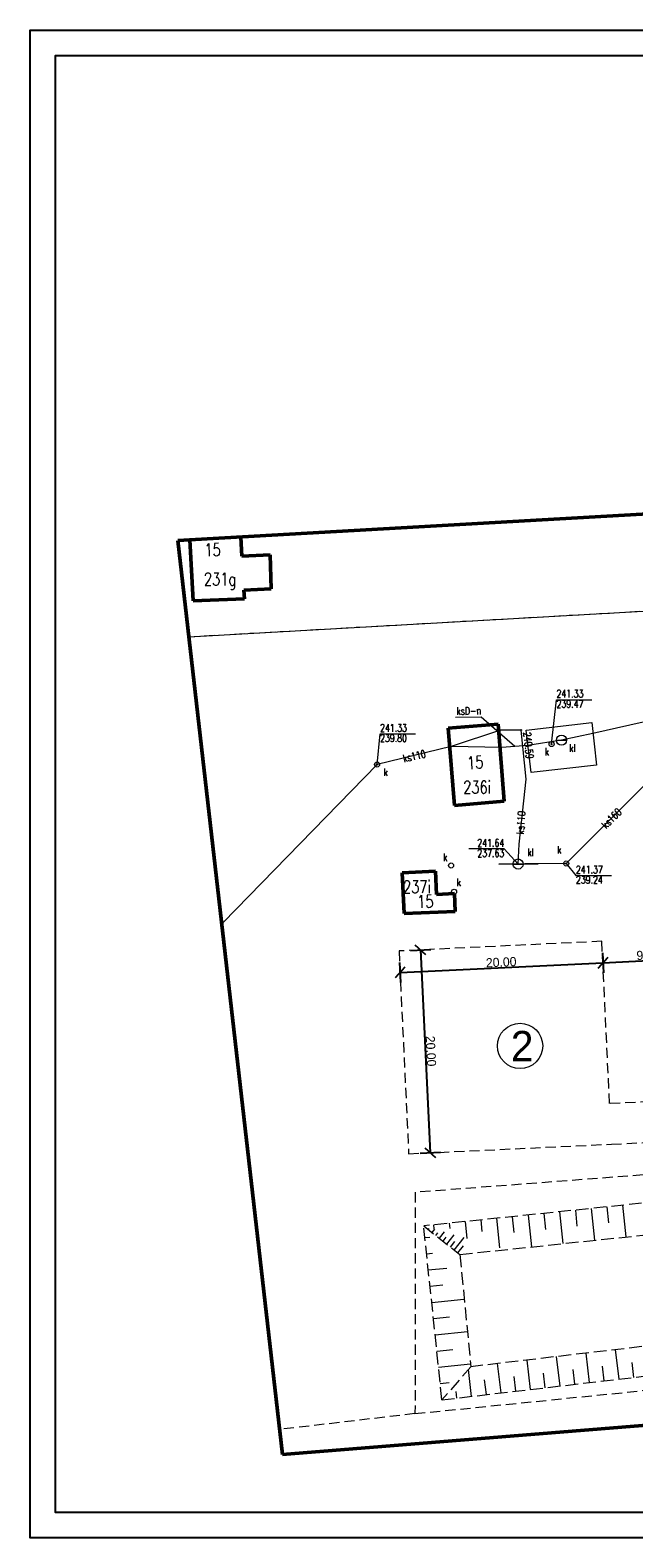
# Model space of a CAD drawing. Extents: x 7467820 to 7468185, y 5637184 to 5637332.
# Tile 1 of 7: x 7467820 to 7467879, y 5637184 to 5637332. Entities that reach past the tile are written whole.
import ezdxf
from ezdxf.enums import TextEntityAlignment as Align

# ---------------------------------------------------------------- set-up
doc = ezdxf.new("R2010")
doc.units = 0
doc.header["$MEASUREMENT"] = 0
for name, pattern in [('0', [1.5, 1, -0.5]), ('1002', [0]), ('1003', [0]), ('1104', [0]), ('3820', [1.75, 1.25, -0.5])]:
    doc.linetypes.add(name, pattern=pattern)
for name, color, linetype in [('BDZ_BudowlaZiemna', 7, 'Continuous'), ('EGB_Budynek', 7, 'Continuous'), ('EGB_DzialkaEwidencyjna', 98, 'Continuous'), ('nowadroga', 7, '0'), ('uzytki', 98, '0')]:
    doc.layers.add(name, color=color, linetype=linetype)
for name, color, linetype, lineweight in [('GES_BudowlaPodziemna', 7, 'Continuous', 15), ('GES_PrzewodKanalizacyjny', 18, 'Continuous', 15), ('GES_PunktOOkreslonejWysokosci', 7, 'Continuous', 15), ('GES_UrzadzenieTechniczneZwiazan', 7, 'Continuous', 15)]:
    doc.layers.add(name, color=color, linetype=linetype, lineweight=lineweight)
doc.styles.add('STYL_ARIAL', font='simplex', dxfattribs={"width": 0.75, "oblique": 0.1})
doc.dimstyles.get("Standard").update_dxf_attribs({"dimtxt": 0.9, "dimasz": 1, "dimexe": 1, "dimexo": 0.0625, "dimgap": 0.09, "dimtad": 1, "dimzin": 0, "dimdsep": 46, "dimtxsty": 'Standard', "dimblk": 'OBLIQUE', "dimcen": 0.09, "dimadec": 0, "dimazin": 0, "dimtfac": 1, "dimtofl": 0, "dimtmove": 0, "dimatfit": 3, "dimfxl": 1, "dimfxlon": 1, "dimtolj": 1, "dimtzin": 0, "dimarcsym": 0})

# ---------------------------------------------------------------- blocks, each defined once
blk = doc.blocks.new('622')
at = {"color": 0}
for radius in [0.05, 0.045, 0.04, 0.035, 0.03, 0.025, 0.02, 0.015, 0.01, 0.005]:
    blk.add_circle((0, 0), radius, dxfattribs=at)
blk = doc.blocks.new('685')
at = {"color": 0}
blk.add_line((-0.5, 0), (0.5, 0), dxfattribs=at)
blk.add_circle((0, 0), 0.5, dxfattribs=at)
blk = doc.blocks.new('722')
at = {"color": 0}
blk.add_circle((0, 0), 0.25, dxfattribs=at)
blk = doc.blocks.new('506')
at = {"color": 0}
blk.add_circle((0, 0), 0.25, dxfattribs=at)
blk = doc.blocks.new('_Oblique')
at = {"color": 0, "linetype": 'ByBlock', "lineweight": -2}
blk.add_line((-0.5, -0.5), (0.5, 0.5), dxfattribs=at)

msp = doc.modelspace()

# ---------------------------------------------------------------- linework, layer by layer
at = {"color": 1, "lineweight": 50}
for p, q in [((7468021.021, 5637292.803), (7467834.226, 5637282.093)), ((7467834.226, 5637282.093), (7467844.535, 5637192.069)), ((7467844.535, 5637192.069), (7468057.492, 5637209.262))]:
    msp.add_line(p, q, dxfattribs=at)
for points in [[(7468184.676, 5637183.872), (7467819.676, 5637183.872), (7467819.676, 5637332.372), (7468184.676, 5637332.372)], [(7468182.176, 5637186.372), (7467822.176, 5637186.372), (7467822.176, 5637329.872), (7468182.176, 5637329.872)]]:
    msp.add_lwpolyline(points, close=True)
at = {"color": 1, "linetype": 'ByBlock', "lineweight": 15}
msp.add_circle((7467867.931, 5637232.321), 2.233, dxfattribs=at)
at = {"layer": 'BDZ_BudowlaZiemna', "color": 7, "linetype": '3820', "lineweight": 18}
for p, q in [((7467909.496, 5637219.879), (7467858.436, 5637214.603)), ((7467862, 5637211.777), (7467906.57, 5637216.496)), ((7467860.236, 5637197.464), (7467858.436, 5637214.603)), ((7467858.436, 5637214.603), (7467862, 5637211.777)), ((7467858.436, 5637214.603), (7467862, 5637211.777)), ((7467862, 5637211.777), (7467863.083, 5637200.727)), ((7467907.722, 5637205.986), (7467863.083, 5637200.727)), ((7467860.236, 5637197.464), (7467910.815, 5637203.389)), ((7467863.083, 5637200.727), (7467860.236, 5637197.464)), ((7467863.083, 5637200.727), (7467860.236, 5637197.464))]:
    msp.add_line(p, q, dxfattribs=at)
at = {"layer": 'BDZ_BudowlaZiemna', "color": 7, "lineweight": 18}
for p, q in [((7467871.82, 5637215.986), (7467872.143, 5637212.851)), ((7467873.372, 5637216.146), (7467873.534, 5637214.581)), ((7467874.924, 5637216.307), (7467875.247, 5637213.179)), ((7467876.476, 5637216.467), (7467876.638, 5637214.906)), ((7467878.029, 5637216.628), (7467878.351, 5637213.508)), ((7467859.401, 5637214.703), (7467859.442, 5637214.31)), ((7467860.953, 5637214.863), (7467861.006, 5637214.351)), ((7467862.506, 5637215.024), (7467862.677, 5637213.367)), ((7467864.058, 5637215.184), (7467864.176, 5637214.039)), ((7467865.61, 5637215.345), (7467865.912, 5637212.423)), ((7467867.163, 5637215.505), (7467867.325, 5637213.931)), ((7467868.715, 5637215.665), (7467869.04, 5637212.522)), ((7467870.267, 5637215.826), (7467870.429, 5637214.256)), ((7467858.558, 5637213.448), (7467859.043, 5637213.499)), ((7467858.899, 5637214.236), (7467858.974, 5637214.33)), ((7467859.262, 5637213.948), (7467859.529, 5637214.285)), ((7467859.625, 5637213.661), (7467859.817, 5637213.903)), ((7467859.988, 5637213.373), (7467860.489, 5637214.005)), ((7467860.351, 5637213.085), (7467860.66, 5637213.475)), ((7467860.713, 5637212.797), (7467861.449, 5637213.725)), ((7467861.076, 5637212.51), (7467861.503, 5637213.047)), ((7467861.439, 5637212.222), (7467862.409, 5637213.445)), ((7467858.725, 5637211.851), (7467859.304, 5637211.912)), ((7467861.802, 5637211.934), (7467862.345, 5637212.619)), ((7467858.893, 5637210.254), (7467860.721, 5637210.446)), ((7467859.061, 5637208.658), (7467860.31, 5637208.789)), ((7467859.228, 5637207.061), (7467862.398, 5637207.394)), ((7467859.396, 5637205.464), (7467860.991, 5637205.631)), ((7467859.564, 5637203.867), (7467862.742, 5637204.201)), ((7467859.731, 5637202.27), (7467861.315, 5637202.436)), ((7467868.964, 5637198.486), (7467868.625, 5637201.38)), ((7467871.869, 5637198.827), (7467871.53, 5637201.722)), ((7467874.773, 5637199.167), (7467874.434, 5637202.064)), ((7467877.678, 5637199.507), (7467877.338, 5637202.407)), ((7467879.13, 5637199.677), (7467878.96, 5637201.127)), ((7467859.899, 5637200.673), (7467863.055, 5637201.005)), ((7467863.155, 5637197.806), (7467862.845, 5637200.454)), ((7467866.06, 5637198.146), (7467865.721, 5637201.038)), ((7467867.512, 5637198.316), (7467867.342, 5637199.763)), ((7467870.417, 5637198.656), (7467870.247, 5637200.104)), ((7467873.321, 5637198.997), (7467873.151, 5637200.445)), ((7467876.226, 5637199.337), (7467876.056, 5637200.786)), ((7467860.067, 5637199.077), (7467860.934, 5637199.168)), ((7467861.703, 5637197.635), (7467861.625, 5637198.301)), ((7467864.607, 5637197.976), (7467864.438, 5637199.421)), ((7467860.234, 5637197.48), (7467860.251, 5637197.481)), ((7467860.25, 5637197.465), (7467860.249, 5637197.479))]:
    msp.add_line(p, q, dxfattribs=at)
at = {"layer": 'EGB_Budynek', "color": 7, "linetype": '1003', "lineweight": 50}
for p, q in [((7467835.737, 5637276.15), (7467835.407, 5637282.161)), ((7467840.432, 5637282.449), (7467840.537, 5637280.55)), ((7467840.537, 5637280.55), (7467843.307, 5637280.71)), ((7467843.307, 5637280.71), (7467843.417, 5637277.36)), ((7467843.417, 5637277.36), (7467840.727, 5637277.21)), ((7467840.727, 5637277.21), (7467840.777, 5637276.35)), ((7467840.777, 5637276.35), (7467835.737, 5637276.15)), ((7467860.857, 5637263.63), (7467865.777, 5637264)), ((7467861.467, 5637256.01), (7467860.857, 5637263.63)), ((7467865.777, 5637264), (7467866.367, 5637256.43)), ((7467866.367, 5637256.43), (7467861.467, 5637256.01)), ((7467856.327, 5637249.37), (7467859.587, 5637249.54)), ((7467856.517, 5637245.37), (7467856.327, 5637249.37)), ((7467859.587, 5637249.54), (7467859.707, 5637247.25)), ((7467859.707, 5637247.25), (7467861.467, 5637247.34)), ((7467861.467, 5637247.34), (7467861.527, 5637245.55)), ((7467861.527, 5637245.55), (7467856.517, 5637245.37))]:
    msp.add_line(p, q, dxfattribs=at)
at = {"layer": 'EGB_DzialkaEwidencyjna', "color": 3, "linetype": '1002', "lineweight": 18}
msp.add_line((7467835.31, 5637272.622), (7467950.177, 5637279.11), dxfattribs=at)
msp.add_line((7467835.31, 5637272.622), (7467950.177, 5637279.11), dxfattribs=at)
at = {"layer": 'GES_BudowlaPodziemna', "color": 34, "lineweight": 18}
for p, q in [((7467868.53, 5637263.433), (7467874.984, 5637264.176)), ((7467874.984, 5637264.176), (7467875.466, 5637259.993)), ((7467869.011, 5637259.25), (7467868.53, 5637263.433)), ((7467875.466, 5637259.993), (7467869.011, 5637259.25)), ((7467865.847, 5637250.239), (7467866.355, 5637250.25)), ((7467865.847, 5637250.232), (7467865.847, 5637250.239)), ((7467866.355, 5637250.23), (7467865.847, 5637250.232)), ((7467866.355, 5637250.25), (7467867.248, 5637250.265)), ((7467867.249, 5637250.231), (7467866.355, 5637250.23)), ((7467867.248, 5637250.265), (7467868.398, 5637250.282)), ((7467868.399, 5637250.234), (7467867.249, 5637250.231)), ((7467868.398, 5637250.282), (7467869.677, 5637250.3)), ((7467869.678, 5637250.239), (7467868.399, 5637250.234)), ((7467869.677, 5637250.3), (7467869.677, 5637250.3)), ((7467869.677, 5637250.3), (7467869.678, 5637250.239))]:
    msp.add_line(p, q, dxfattribs=at)
at = {"layer": 'GES_PrzewodKanalizacyjny', "color": 28, "linetype": '1104', "lineweight": 18}
for p, q in [((7467888.158, 5637266.017), (7467872.468, 5637250.292)), ((7467883.642, 5637265.026), (7467875.109, 5637263.088)), ((7467866.003, 5637263.416), (7467861.148, 5637261.816)), ((7467868.033, 5637263.428), (7467866.003, 5637263.416)), ((7467868.528, 5637258.588), (7467868.033, 5637263.428)), ((7467872.001, 5637262.444), (7467868.705, 5637261.908)), ((7467875.109, 5637263.088), (7467872.001, 5637262.444)), ((7467861.148, 5637261.816), (7467853.839, 5637260.042)), ((7467866.148, 5637261.728), (7467861.148, 5637261.816)), ((7467868.705, 5637261.908), (7467866.148, 5637261.728)), ((7467853.839, 5637260.042), (7467838.694, 5637244.495)), ((7467867.845, 5637252.182), (7467868.528, 5637258.588)), ((7467867.728, 5637250.237), (7467867.845, 5637252.182)), ((7467869.677, 5637250.259), (7467867.727, 5637250.237)), ((7467872.468, 5637250.292), (7467869.677, 5637250.259))]:
    msp.add_line(p, q, dxfattribs=at)
at = {"layer": 'GES_PrzewodKanalizacyjny', "color": 28, "lineweight": 13}
for p, q in [((7467864.096, 5637264.72), (7467861.556, 5637264.656)), ((7467867.426, 5637261.818), (7467864.096, 5637264.72))]:
    msp.add_line(p, q, dxfattribs=at)
at = {"layer": 'GES_PrzewodKanalizacyjny', "color": 34, "linetype": '1104', "lineweight": 18}
msp.add_line((7467838.694, 5637244.495), (7467838.548, 5637244.345), dxfattribs=at)
at = {"layer": 'GES_PunktOOkreslonejWysokosci', "color": 7, "lineweight": 13}
for p, q in [((7467871.03, 5637262.05), (7467871.517, 5637266.428)), ((7467871.517, 5637266.428), (7467875.009, 5637266.428)), ((7467853.839, 5637260.042), (7467854.138, 5637263.049)), ((7467854.138, 5637263.049), (7467857.63, 5637263.049)), ((7467866.369, 5637251.72), (7467862.876, 5637251.72)), ((7467867.728, 5637250.237), (7467866.369, 5637251.72)), ((7467872.468, 5637250.292), (7467873.426, 5637249.099)), ((7467873.426, 5637249.099), (7467876.919, 5637249.099))]:
    msp.add_line(p, q, dxfattribs=at)
at = {"layer": 'nowadroga', "color": 1, "linetype": '0', "lineweight": 18}
for p, q in [((7467875.983, 5637242.627), (7467856.005, 5637241.676)), ((7467856.005, 5637241.676), (7467856.956, 5637221.698)), ((7467876.743, 5637226.644), (7467875.983, 5637242.627)), ((7467895.773, 5637227.55), (7467876.743, 5637226.644)), ((7467876.934, 5637222.649), (7467904.525, 5637223.963)), ((7467856.956, 5637221.698), (7467876.934, 5637222.649))]:
    msp.add_line(p, q, dxfattribs=at)
at = {"layer": 'uzytki', "color": 3, "linetype": '0', "lineweight": 18}
for p, q in [((7467835.31, 5637272.624), (7467950.177, 5637279.11)), ((7467909.954, 5637221.888), (7467857.612, 5637217.905)), ((7467857.612, 5637217.905), (7467857.58, 5637196.105)), ((7467857.58, 5637196.105), (7467912.023, 5637201.617)), ((7467857.58, 5637196.105), (7467844.251, 5637194.545))]:
    msp.add_line(p, q, dxfattribs=at)

# ---------------------------------------------------------------- block references
at = {"layer": 'GES_PunktOOkreslonejWysokosci', "color": 28}
msp.add_blockref('622', (7467868.032, 5637263.428), dxfattribs=at)
at = {"layer": 'GES_PunktOOkreslonejWysokosci', "color": 7}
for p in [(7467871.03, 5637262.05), (7467853.839, 5637260.042), (7467867.728, 5637250.237), (7467872.468, 5637250.292)]:
    msp.add_blockref('622', p, dxfattribs=at)
at = {"layer": 'GES_UrzadzenieTechniczneZwiazan', "color": 7}
for name, p in [('506', (7467871.03, 5637262.05)), ('685', (7467872.001, 5637262.444)), ('722', (7467853.839, 5637260.042)), ('722', (7467861.138, 5637250.094)), ('685', (7467867.728, 5637250.237)), ('722', (7467872.468, 5637250.292)), ('722', (7467861.432, 5637247.513))]:
    msp.add_blockref(name, p, dxfattribs=at)

# ---------------------------------------------------------------- texts
at = {"color": 1, "linetype": 'ByBlock', "lineweight": 15, "insert": (7467867.019, 5637233.8), "char_height": 3, "attachment_point": 1}
msp.add_mtext('2', dxfattribs=at)
at = {"layer": 'EGB_Budynek', "color": 7, "style": 'STYL_ARIAL', "width": 0.75}
for rotation, p in [(2.275, (7467837.622, 5637281.812)), (3.493, (7467863.471, 5637260.865)), (2.523, (7467858.574, 5637247.176))]:
    msp.add_text('15', height=1.25, rotation=rotation, dxfattribs=at).set_placement(p, align=Align.TOP_CENTER)
for s, p in [('231g', (7467838.377, 5637278.301)), ('236i', (7467863.691, 5637257.811)), ('237i', (7467857.768, 5637247.993))]:
    msp.add_text(s, height=1.25, dxfattribs=at).set_placement(p, align=Align.MIDDLE_CENTER)
at = {"layer": 'GES_PrzewodKanalizacyjny', "color": 28, "style": 'STYL_ARIAL', "width": 0.75}
msp.add_text('ksD-n', height=0.75, rotation=1.44, dxfattribs=at).set_placement((7467864.095, 5637264.761), align=Align.BOTTOM_RIGHT)
for s, rotation, p in [('ks110', 13.242, (7467857.508, 5637260.868)), ('ks110', 86.171, (7467868.009, 5637254.32)), ('ks160', 45, (7467876.943, 5637254.74))]:
    msp.add_text(s, height=0.75, rotation=rotation, dxfattribs=at).set_placement(p, align=Align.MIDDLE_CENTER)
at = {"layer": 'GES_PunktOOkreslonejWysokosci', "color": 7, "style": 'STYL_ARIAL', "width": 0.75}
for s, p in [('241.33', (7467871.517, 5637266.652)), ('239.47', (7467871.517, 5637265.639)), ('241.33', (7467854.138, 5637263.273)), ('239.80', (7467854.138, 5637262.261)), ('241.37', (7467873.426, 5637249.323)), ('239.24', (7467873.426, 5637248.31))]:
    msp.add_text(s, height=0.75, dxfattribs=at).set_placement(p)
at = {"layer": 'GES_PunktOOkreslonejWysokosci', "color": 28, "style": 'STYL_ARIAL', "width": 0.75}
msp.add_text('240.59', height=0.75, rotation=276.546, dxfattribs=at).set_placement((7467868.237, 5637263.188))
at = {"layer": 'GES_PunktOOkreslonejWysokosci', "color": 7, "style": 'STYL_ARIAL', "width": 0.75}
for s, p in [('241.64', (7467866.369, 5637251.944)), ('237.63', (7467866.369, 5637250.931))]:
    msp.add_text(s, height=0.75, dxfattribs=at).set_placement(p, align=Align.RIGHT)
at = {"layer": 'GES_UrzadzenieTechniczneZwiazan', "color": 7, "style": 'STYL_ARIAL', "width": 0.75}
for s, p in [('kl', (7467873.381, 5637261.054)), ('k', (7467870.765, 5637260.71)), ('k', (7467854.898, 5637258.689)), ('kl', (7467869.258, 5637250.788)), ('k', (7467871.991, 5637251.04)), ('k', (7467860.759, 5637250.311)), ('k', (7467862.095, 5637247.84))]:
    msp.add_text(s, height=0.75, dxfattribs=at).set_placement(p, align=Align.BOTTOM_RIGHT)

# ---------------------------------------------------------------- dimensions: what is measured, and where the dimension line sits
at = {"linetype": 'ByBlock', "lineweight": 9}
for p1, p2, distance in [((7467875.983, 5637242.627), (7467884.985, 5637243.089), -2.124), ((7467856.005, 5637241.676), (7467875.983, 5637242.627), -2.123), ((7467856.005, 5637241.676), (7467856.956, 5637221.698), 2.129)]:
    msp.add_aligned_dim(p1=p1, p2=p2, distance=distance, dimstyle='Standard', override={"dimrnd": 0.01, "dimtmove": 2}, dxfattribs=at).render()

doc.saveas('drawing.dxf')
